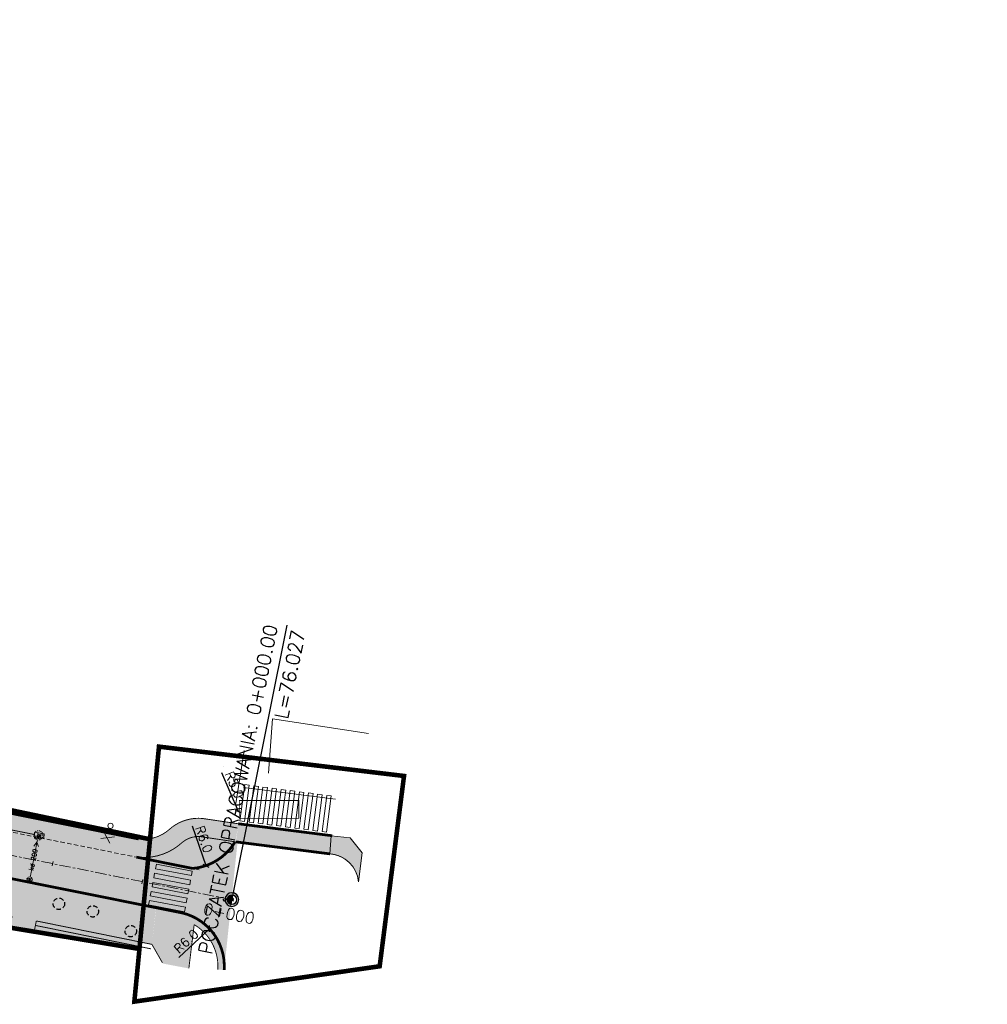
# Model space of a CAD drawing. Header units: metres. Extents: x 8462340 to 8469377, y 5710371 to 5712927.
# Tile 30 of 31: x 8468653 to 8468759, y 5712628 to 5712736. Entities that reach past the tile are written whole.
import ezdxf

# ---------------------------------------------------------------- set-up
doc = ezdxf.new("R2010")
doc.units = ezdxf.units.M
for name, pattern in [('CENTER', [2, 1.25, -0.25, 0.25, -0.25]), ('DASHDOT', [1, 0.5, -0.25, 0, -0.25]), ('DASHED', [0.75, 0.5, -0.25])]:
    doc.linetypes.add(name, pattern=pattern)
for name, color, linetype in [('C-DROGI-SYTUACJA', 7, 'Continuous'), ('C-DROGI-SYTUACJA-ETYKIETY', 7, 'Continuous'), ('GRANICA PASA', 184, 'Continuous')]:
    doc.layers.add(name, color=color, linetype=linetype)
for name, color, linetype, lineweight in [('CHODNIK PROJEKTOWANY', 252, 'Continuous', 5), ('dim', 7, 'Continuous', 5), ('ZZ krawężnik 15x30', 174, 'Continuous', 70)]:
    doc.layers.add(name, color=color, linetype=linetype, lineweight=lineweight)
doc.styles.get("Standard").update_dxf_attribs({"font": 'simplex.shx'})
doc.dimstyles.new('drogi', dxfattribs={"dimtxt": 2, "dimasz": 1, "dimexe": 0.18, "dimexo": 0.0625, "dimgap": 0.5, "dimtad": 1, "dimdec": 1, "dimzin": 0, "dimdsep": 46, "dimtxsty": 'Standard', "dimblk": 'OBLIQUE', "dimcen": 0.09, "dimaunit": 1, "dimadec": 0, "dimazin": 0, "dimtfac": 1, "dimtdec": 1, "dimtofl": 0, "dimtmove": 0, "dimatfit": 3, "dimfxl": 1, "dimtolj": 1, "dimtzin": 0, "dimarcsym": 0})

# ---------------------------------------------------------------- blocks, each defined once
blk = doc.blocks.new('kilometraz')
at = {"linetype": 'ByBlock', "lineweight": -2}
blk.add_hatch(color=0, dxfattribs=at).paths.add_polyline_path([(0, -0.5, 0.4142135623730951), (0.5, 0, 0.4142135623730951), (0, 0.5)])
at = {"color": 0, "linetype": 'ByBlock', "lineweight": -2}
blk.add_line((0, 0.5), (0, -0.5), dxfattribs=at)
blk.add_circle((0, 0), 0.5, dxfattribs=at)
blk = doc.blocks.new('kilometraz2')
at = {"linetype": 'ByBlock', "lineweight": -2}
for points in [[(0, 0.5), (0, 0.6999999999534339, 0.4142135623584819), (-0.7000000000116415, 0, 0.4142135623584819), (0, -0.6999999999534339), (0, -0.5, -0.4142135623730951), (-0.5, 0, -0.4142135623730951)], [(0, -0.5, 0.4142135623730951), (0.5, 0, 0.4142135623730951), (0, 0.5)]]:
    blk.add_hatch(color=0, dxfattribs=at).paths.add_polyline_path(points)
at = {"color": 0, "linetype": 'ByBlock', "lineweight": -2}
for p, q in [((0, 0.5), (0, 0.6999999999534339)), ((0, 0.5), (0, -0.5)), ((0, -0.5), (0, -0.6999999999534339))]:
    blk.add_line(p, q, dxfattribs=at)
for radius in [0.7, 0.5]:
    blk.add_circle((0, 0), radius, dxfattribs=at)
blk = doc.blocks.new('AeccTickCircle')
at = {"color": 0, "linetype": 'ByBlock', "lineweight": -2}
blk.add_circle((0, 0), 0.5, dxfattribs=at)
blk = doc.blocks.new('AeccTickLine')
at = {"color": 0, "linetype": 'ByBlock', "lineweight": -2}
blk.add_line((0, 1), (-3.673819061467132e-16, -1), dxfattribs=at)
blk = doc.blocks.new('_Oblique')
at = {"color": 0, "linetype": 'ByBlock', "lineweight": -2}
blk.add_line((-0.5, -0.5), (0.5, 0.5), dxfattribs=at)
blk = doc.blocks.new('*D9186')
at = {"layer": 'Defpoints', "color": 0, "lineweight": 20, "transparency": 16777216}
for p in [(8468675.40233851, 5712653.549666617), (8468677.386722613, 5712648.920711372)]:
    blk.add_point(p, dxfattribs=at)
at = {"layer": 'dim', "color": 0, "lineweight": -2, "transparency": 16777216}
blk.add_line((8468675.566767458, 5712653.166104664), (8468677.386722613, 5712648.920711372), dxfattribs=at)
at = {"layer": 'dim', "color": 0, "lineweight": -2, "transparency": 16777216, "xscale": 0.5, "yscale": 0.5, "zscale": 0.5, "rotation": 293.204301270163}
blk.add_blockref('_Oblique', (8468677.386722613, 5712648.920711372), dxfattribs=at)
at = {"layer": 'dim', "color": 0, "lineweight": 20, "transparency": 16777216, "insert": (8468676.964378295, 5712651.80941082), "char_height": 1, "attachment_point": 5, "rotation": 293.204301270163}
blk.add_mtext('\\A1;R5.0', dxfattribs=at)
blk = doc.blocks.new('skowijder')
at = {"layer": 'dim', "lineweight": 15}
for points in [[(8468459.056441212, 5712723.731146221), (8468461.28945641, 5712727.049827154), (8468460.874621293, 5712727.328954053), (8468458.641606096, 5712724.010273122)], [(8468459.891150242, 5712723.169502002), (8468462.12416544, 5712726.488182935), (8468461.709330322, 5712726.767309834), (8468459.476315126, 5712723.448628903)], [(8468460.725859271, 5712722.607857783), (8468462.95887447, 5712725.926538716), (8468462.544039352, 5712726.205665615), (8468460.311024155, 5712722.886984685)], [(8468461.560568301, 5712722.046213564), (8468463.7935835, 5712725.364894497), (8468463.378748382, 5712725.644021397), (8468461.145733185, 5712722.325340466)], [(8468462.39527733, 5712721.484569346), (8468464.628292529, 5712724.803250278), (8468464.213457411, 5712725.082377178), (8468461.980442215, 5712721.763696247)]]:
    blk.add_lwpolyline(points, close=True, dxfattribs=at)
blk = doc.blocks.new('kratka ściekowa')
at = {"layer": 'dim', "color": 1, "lineweight": 20, "flags": 128}
blk.add_lwpolyline([(8468655.061987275, 5712646.119547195), (8468655.132509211, 5712646.614548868), (8468656.172012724, 5712646.466452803), (8468656.10149079, 5712645.971451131)], close=True, dxfattribs=at)
for points in [[(8468655.479010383, 5712646.565183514), (8468655.408488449, 5712646.070181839)], [(8468655.825511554, 5712646.515818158), (8468655.754989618, 5712646.020816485)]]:
    blk.add_lwpolyline(points, dxfattribs=at)
at = {"layer": 'dim', "color": 1, "lineweight": 20}
for radius in [0.08000000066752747, 0.04000000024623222]:
    blk.add_circle((8468655.617, 5712646.293), radius, dxfattribs=at)
blk = doc.blocks.new('*D9193')
at = {"layer": 'Defpoints', "color": 0, "lineweight": 20, "transparency": 16777216}
for p in [(8468671.87366742, 5712648.673264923, 173.586), (8468673.849343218, 5712642.970131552, 173.586)]:
    blk.add_point(p, dxfattribs=at)
at = {"layer": 'dim', "color": 0, "lineweight": -2, "transparency": 16777216}
blk.add_line((8468672.345162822, 5712647.312211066), (8468673.849343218, 5712642.970131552), dxfattribs=at)
at = {"layer": 'dim', "color": 0, "lineweight": -2, "transparency": 16777216, "xscale": 0.5, "yscale": 0.5, "zscale": 0.5, "rotation": 289.1070757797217}
blk.add_blockref('_Oblique', (8468673.849343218, 5712642.970131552), dxfattribs=at)
at = {"layer": 'dim', "color": 0, "lineweight": 9, "transparency": 16777216, "insert": (8468673.642267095, 5712645.859126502), "char_height": 1, "attachment_point": 5, "rotation": 289.10707577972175}
blk.add_mtext('\\A1;R6.0', dxfattribs=at)
blk = doc.blocks.new('*D9194')
at = {"layer": 'Defpoints', "color": 0, "lineweight": 20, "transparency": 16777216}
for p in [(8468674.246365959, 5712636.064321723), (8468669.86899927, 5712631.960003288)]:
    blk.add_point(p, dxfattribs=at)
at = {"layer": 'dim', "color": 0, "lineweight": -2, "transparency": 16777216}
blk.add_line((8468670.894174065, 5712632.921230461), (8468674.246365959, 5712636.064321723), dxfattribs=at)
at = {"layer": 'dim', "color": 0, "lineweight": -2, "transparency": 16777216, "xscale": 0.5, "yscale": 0.5, "zscale": 0.5, "rotation": 43.15613157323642}
blk.add_blockref('_Oblique', (8468674.246365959, 5712636.064321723), dxfattribs=at)
at = {"layer": 'dim', "color": 0, "lineweight": 9, "transparency": 16777216, "insert": (8468671.692532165, 5712634.697901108), "char_height": 1, "attachment_point": 5, "rotation": 43.156131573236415}
blk.add_mtext('\\A1;R6.0', dxfattribs=at)

msp = doc.modelspace()

# ---------------------------------------------------------------- hatches: boundary and pattern name
at = {"layer": 'CHODNIK PROJEKTOWANY', "lineweight": 20, "true_color": 0xffffdb}
h = msp.add_hatch(color=7, dxfattribs=at)
h.dxf.hatch_style = 1
h.paths.add_polyline_path([(8468594.572748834, 5712659.472257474), (8468593.61243209, 5712660.058207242), (8468591.191337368, 5712661.633687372), (8468590.523273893, 5712660.374055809), (8468593.12269106, 5712659.302037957), (8468593.78149053, 5712659.055902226), (8468594.260376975, 5712658.883281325)])
edge = h.paths.add_edge_path()
edge.add_line((8468677.031, 5712645.57), (8468673.235142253, 5712646.14572466))
edge.add_arc((8468672.882811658, 5712643.822744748), 2.349547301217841, 81.3755769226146, 137.0998077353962)
edge.add_arc((8468666.888575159, 5712650.336450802), 6.512284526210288, 267.287702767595, 311.00763165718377, ccw=False)
edge.add_line((8468666.580408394, 5712643.831461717), (8468672.418625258, 5712642.627862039))
edge.add_arc((8468671.898337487, 5712648.529981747), 5.925007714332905, 275.0377551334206, 330.0281582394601)
h.paths.add_polyline_path([(8468667.948363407, 5712634.355162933), (8468668.408185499, 5712638.364483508), (8468669.62328283, 5712638.120533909), (8468669.147, 5712632.255)])
edge = h.paths.add_edge_path()
edge.add_line((8468669.147, 5712632.255), (8468671.988119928, 5712631.718796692))
edge.add_line((8468671.988119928, 5712631.718796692), (8468672.572527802, 5712636.519269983))
edge.add_arc((8468669.868999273, 5712631.960003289), 5.30056405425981, -3.9055065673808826, 59.33314342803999, ccw=False)
edge.add_line((8468675.157254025, 5712631.598975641), (8468675.855628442, 5712631.551297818))
edge.add_arc((8468669.839953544, 5712631.936538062), 6.027997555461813, 356.3358158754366, 441.5317284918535)
edge.add_line((8468670.727646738, 5712637.898815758), (8468669.62328283, 5712638.120533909))
edge.add_line((8468669.62328283, 5712638.120533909), (8468669.147, 5712632.255))
h.paths.add_polyline_path([(8468633.861059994, 5712645.300353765), (8468633.458912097, 5712643.309245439), (8468639.466784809, 5712642.098014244), (8468639.08024889, 5712640.172703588), (8468652.64311474, 5712637.449748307), (8468652.407035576, 5712636.273853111), (8468655.073573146, 5712635.817855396), (8468655.294338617, 5712636.917474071), (8468667.948363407, 5712634.355162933), (8468668.390349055, 5712638.36806445)])
h.paths.add_polyline_path([(8468565.012628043, 5712670.872159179), (8468565.578167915, 5712671.741118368), (8468539.487680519, 5712688.721445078), (8468489.109196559, 5712721.992936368), (8468488.38307394, 5712720.890796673)], flags=17)
h.paths.add_polyline_path([(8468597.750596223, 5712649.522492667), (8468595.592983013, 5712650.908518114), (8468595.50352369, 5712650.925391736)])
h.paths.add_polyline_path([(8468491.69090693, 5712731.136283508), (8468490.842108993, 5712729.899290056), (8468521.137173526, 5712709.855369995), (8468521.977458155, 5712711.097977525)])
h.paths.add_polyline_path([(8468487.09930944, 5712732.375613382), (8468487.948109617, 5712733.612607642), (8468485.047984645, 5712735.531399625), (8468481.517911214, 5712734.785291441), (8468482.9828429, 5712734.740257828), (8468484.216509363, 5712734.282941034)])
h.paths.add_polyline_path([(8468555.042334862, 5712687.551378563), (8468555.878555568, 5712688.793714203), (8468544.407459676, 5712696.257752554), (8468525.714839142, 5712708.625236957), (8468524.874225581, 5712707.382849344), (8468543.58863583, 5712695.000959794)])
h.paths.add_polyline_path([(8468572.11153633, 5712676.449427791), (8468572.945588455, 5712677.688499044), (8468559.639328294, 5712686.34664619), (8468558.801931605, 5712685.106105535)])
h.paths.add_polyline_path([(8468576.707118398, 5712675.240938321), (8468575.873556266, 5712674.002578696), (8468595.50662077, 5712661.233070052), (8468595.514628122, 5712661.248167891), (8468596.206636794, 5712662.552948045)])
at = {"layer": 'dim', "lineweight": 20, "true_color": 0xc7e3ff}
h = msp.add_hatch(color=254, dxfattribs=at)
h.dxf.hatch_style = 1
edge = h.paths.add_edge_path()
edge.add_line((8468677.399621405, 5712647.55163249), (8468677.107043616, 5712645.573148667))
edge.add_line((8468677.107043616, 5712645.573148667), (8468673.235142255, 5712646.14572466))
edge.add_arc((8468672.888998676, 5712643.80501562), 2.366164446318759, 81.58807670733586, 136.887307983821)
edge.add_arc((8468667.026878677, 5712650.093139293), 6.238172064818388, 262.7519880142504, 311.51540806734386, ccw=False)
edge.add_line((8468666.239842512, 5712643.904814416), (8468630.191468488, 5712651.138507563))
edge.add_line((8468630.191468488, 5712651.138507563), (8468602.654657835, 5712656.66841941))
edge.add_arc((8468606.468369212, 5712680.871067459), 24.5012768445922, 233.4825648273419, 261.045296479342, ccw=False)
edge.add_line((8468591.888458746, 5712661.179983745), (8468542.510928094, 5712693.346812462))
edge.add_line((8468542.510928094, 5712693.346812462), (8468483.151900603, 5712732.589190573))
edge.add_arc((8468482.407745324, 5712731.463562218), 1.349372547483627, 56.53122521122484, 130.8235303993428)
edge.add_line((8468481.525618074, 5712732.484668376), (8468480.953076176, 5712731.676881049))
edge.add_line((8468480.953076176, 5712731.676881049), (8468479.321369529, 5712732.833398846))
edge.add_line((8468479.321369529, 5712732.833398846), (8468480.031399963, 5712733.83516586))
edge.add_arc((8468482.416911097, 5712731.32095003), 3.465825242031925, 58.71865208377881, 133.4953160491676, ccw=False)
edge.add_line((8468484.216509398, 5712734.282941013), (8468543.58863583, 5712695.000959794))
edge.add_line((8468543.58863583, 5712695.000959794), (8468594.586435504, 5712661.810345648))
edge.add_arc((8468606.036865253, 5712679.404076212), 20.99170542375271, 236.9429381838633, 261.8137600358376)
edge.add_line((8468603.047830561, 5712658.626266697), (8468666.492171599, 5712645.888833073))
edge.add_arc((8468667.213800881, 5712649.483222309), 3.66611276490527, 258.647901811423, 315.4297223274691)
edge.add_arc((8468672.853050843, 5712643.927933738), 4.249843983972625, 81.74785082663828, 135.4297223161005, ccw=False)
edge.add_line((8468673.463029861, 5712648.133774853), (8468677.399621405, 5712647.55163249))
edge = h.paths.add_edge_path()
edge.add_line((8468690.561407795, 5712641.212938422), (8468690.93808388, 5712644.375308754))
edge.add_line((8468690.93808388, 5712644.375308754), (8468689.626, 5712646.02))
edge.add_line((8468689.626, 5712646.02), (8468687.572756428, 5712646.239359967))
edge.add_line((8468687.572756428, 5712646.239359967), (8468687.419451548, 5712644.259128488))
edge.add_arc((8468687.154973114, 5712640.842873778), 3.426477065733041, 6.200123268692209, 85.57312507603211, ccw=False)
at = {"layer": 'dim', "lineweight": 5}
h = msp.add_hatch(dxfattribs=at)
h.set_pattern_fill('GRASS', color=102, scale=0.01)
h.set_pattern_definition([(90, (0, 0), (-0.1796051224, 0.1796051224), [0.047625, -0.3115852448]), (45, (0, 0), (-0.1796051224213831, 0.1796051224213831), [0.047625, -0.206375]), (135, (0, 0), (-0.1796051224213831, -0.179605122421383), [0.047625, -0.206375])])
h.paths.add_polyline_path([(8468570.989036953, 5712674.78183812), (8468570.467854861, 5712674.007567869), (8468569.031267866, 5712673.681289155), (8468557.371745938, 5712681.268819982), (8468557.196404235, 5712682.583510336), (8468557.734162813, 5712683.408434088)])
h.paths.add_polyline_path([(8468553.97353021, 5712685.855945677), (8468553.45323589, 5712685.058121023), (8468552.03238433, 5712684.7222325), (8468523.341793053, 5712703.534876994), (8468523.237959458, 5712704.820426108), (8468523.811756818, 5712705.687683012)])
h.paths.add_polyline_path([(8468520.066847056, 5712708.165402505), (8468519.508558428, 5712707.315983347), (8468518.073939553, 5712706.959148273), (8468489.315720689, 5712726.08396658), (8468489.15814103, 5712727.445163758), (8468489.710370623, 5712728.249954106)])
edge = h.paths.add_edge_path()
edge.add_line((8468485.967569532, 5712730.726278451), (8468485.458433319, 5712729.984291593))
edge.add_line((8468485.458433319, 5712729.984291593), (8468484.089409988, 5712729.634506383))
edge.add_line((8468484.089409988, 5712729.634506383), (8468481.012502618, 5712731.696356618))
edge.add_line((8468481.012502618, 5712731.696356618), (8468481.128879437, 5712731.924918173))
edge.add_line((8468481.128879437, 5712731.924918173), (8468481.525618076, 5712732.484668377))
edge.add_arc((8468482.417844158, 5712731.318192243), 1.468582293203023, 52.52825917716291, 127.41201728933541, ccw=False)
edge.add_line((8468483.311285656, 5712732.483737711), (8468485.967569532, 5712730.726278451))
h.paths.add_polyline_path([(8468652.64311474, 5712637.449748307), (8468652.39, 5712636.188999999), (8468637.477, 5712638.827000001), (8468637.681, 5712641.776000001), (8468633.378868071, 5712642.79128941), (8468633.479614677, 5712643.293101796), (8468639.473924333, 5712642.133575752), (8468639.08024889, 5712640.172703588)])
h.paths.add_polyline_path([(8468666.656792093, 5712634.636285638), (8468666.530379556, 5712633.699199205), (8468655.072999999, 5712635.815), (8468655.294338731, 5712636.917474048)])
h.paths.add_polyline_path([(8468590.53876766, 5712660.403269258), (8468591.191337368, 5712661.633687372), (8468574.75033445, 5712672.333893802), (8468574.18908776, 5712671.500092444), (8468574.35284609, 5712670.183909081), (8468585.725360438, 5712662.899579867), (8468586.71853373, 5712662.252509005), (8468588.984155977, 5712661.087867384)])
h.paths.add_polyline_path([(8468492.578, 5712732.124), (8468491.853833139, 5712731.028500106), (8468521.989557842, 5712711.090002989), (8468522.609554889, 5712712.015975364)])
at = {"layer": 'dim', "lineweight": 20, "true_color": 0xc7e3ff}
h = msp.add_hatch(color=254, dxfattribs=at)
h.dxf.hatch_style = 1
edge = h.paths.add_edge_path()
edge.add_line((8468677.42072042, 5712646.543183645), (8468675.855628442, 5712631.551297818))
edge.add_arc((8468669.868999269, 5712631.960003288), 6.000564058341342, 356.094493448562, 441.7730511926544)
edge.add_line((8468670.72764671, 5712637.898815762), (8468602.213098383, 5712651.654171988))
edge.add_arc((8468616.305847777, 5712707.848113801), 57.93414090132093, 236.5687422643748, 255.92128736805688, ccw=False)
edge.add_line((8468584.387837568, 5712659.499325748), (8468583.664553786, 5712659.970056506))
edge.add_line((8468583.664553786, 5712659.970056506), (8468539.49519838, 5712688.716480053))
edge.add_line((8468539.49519838, 5712688.716480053), (8468489.109196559, 5712721.992936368))
edge.add_line((8468489.109196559, 5712721.992936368), (8468480.844002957, 5712726.341831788))
edge.add_line((8468480.844002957, 5712726.341831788), (8468483.276669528, 5712730.111160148))
edge.add_line((8468483.276669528, 5712730.111160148), (8468495.735415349, 5712721.883006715))
edge.add_line((8468495.735415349, 5712721.883006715), (8468541.404390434, 5712691.649977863))
edge.add_line((8468541.404390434, 5712691.649977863), (8468585.667942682, 5712662.811450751))
edge.add_arc((8468612.017163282, 5712709.091360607), 53.25515451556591, 240.3452072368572, 259.9855192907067)
edge.add_line((8468602.756248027, 5712656.647610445), (8468672.418625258, 5712642.627862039))
edge.add_arc((8468672.08776297, 5712648.203484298), 5.585430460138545, 273.395999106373, 342.7071557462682)
at = {"layer": 'dim', "lineweight": 20, "true_color": 0x9eff9e}
h = msp.add_hatch(dxfattribs=at)
h.set_pattern_fill('AR-CONC', color=81)
h.set_pattern_definition([(49.99999999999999, (0, 0), (182.184668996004, -15.93908553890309), [19.05, -209.55]), (355, (0, 0), (-35.24342142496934, 191.0568452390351), [15.24, -167.64058417]), (100.4514447, (15.182007, -1.3282535), (146.9412470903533, 175.1177519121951), [16.1900088, -178.0902446]), (46.18420000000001, (0, 50.8), (271.0790408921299, -42.04232793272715), [28.575, -314.325]), (96.63555760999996, (22.5899, 47.2965), (237.404134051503, 247.4261245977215), [24.28502314, -267.13560816]), (351.1841511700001, (0, 50.8), (237.404134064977, 247.4261245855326), [22.85996707, -251.45973192]), (21, (25.4, 38.1), (151.6143912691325, -102.2651981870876), [19.05, -209.55]), (326.0000000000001, (25.4, 38.1), (61.80202834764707, 184.1879661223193), [15.24, -167.64]), (71.45144499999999, (38.0345326, 29.5779001), (213.4164192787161, 81.92276888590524), [16.1900088, -178.0899376]), (37.50000000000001, (0, 0), (3.088603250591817, 84.55503887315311), [0, -165.608, 0, -170.18, 0, -168.275]), (7.499999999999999, (0, 0), (66.81966251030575, 100.1805748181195), [0, -97.02799999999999, 0, -161.798, 0, -64.135]), (327.5, (-56.642, 0), (135.5905951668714, -5.728743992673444), [0, -63.5, 0, -198.12, 0, -262.89]), (317.5, (-82.042, 0), (148.129181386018, 25.42649103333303), [0, -82.55, 0, -131.572, 0, -186.69])])
h.paths.add_polyline_path([(8468747.360535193, 5712672.658678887), (8468759.361504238, 5712672.639050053), (8468759.354199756, 5712668.173125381), (8468747.353230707, 5712668.192754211)])
at = {"layer": 'dim', "lineweight": 20}
h = msp.add_hatch(color=1, dxfattribs=at)
h.dxf.hatch_style = 1
h.paths.add_polyline_path([(8468687.630253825, 5712646.252781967), (8468687.362436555, 5712644.27073311), (8468677.146335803, 5712645.567735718), (8468677.399621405, 5712647.55163249)])

# ---------------------------------------------------------------- linework, layer by layer
at = {"layer": 'C-DROGI-SYTUACJA', "color": 1, "linetype": 'Continuous', "lineweight": -3}
for p, q in [((8468676.524222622, 5712639.071391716), (8468676.877776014, 5712639.424945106)), ((8468676.524222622, 5712639.424945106), (8468676.877776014, 5712639.071391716))]:
    msp.add_line(p, q, dxfattribs=at)
at = {"layer": 'C-DROGI-SYTUACJA', "color": 182, "linetype": 'CENTER', "lineweight": 15, "flags": 128}
msp.add_lwpolyline([(8468676.700999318, 5712639.248168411), (8468602.162358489, 5712654.216961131)], dxfattribs=at)
at = {"layer": 'C-DROGI-SYTUACJA', "color": 1, "linetype": 'Continuous', "lineweight": -3}
msp.add_circle((8468676.700999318, 5712639.248168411), 0.125, dxfattribs=at)
at = {"layer": 'C-DROGI-SYTUACJA-ETYKIETY', "color": 183, "linetype": 'Continuous', "lineweight": -3}
msp.add_line((8468676.824054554, 5712639.860934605), (8468682.73069634, 5712669.273713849), dxfattribs=at)
at = {"layer": 'dim', "color": 1, "lineweight": 20}
for p, q in [((8468680.687205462, 5712653.071416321), (8468681.151529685, 5712659.027276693)), ((8468681.151529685, 5712659.027276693), (8468691.639412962, 5712657.430557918)), ((8468678.040615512, 5712655.577215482), (8468677.112760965, 5712649.750334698)), ((8468675.731283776, 5712653.783340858), (8468675.733336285, 5712653.796254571)), ((8468677.958999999, 5712651.515), (8468688.047, 5712650.232000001))]:
    msp.add_line(p, q, dxfattribs=at)
at = {"layer": 'dim', "color": 1, "lineweight": 9}
for p, q in [((8468662.35062074, 5712645.932313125), (8468663.861297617, 5712646.115491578)), ((8468662.674913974, 5712646.655206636), (8468663.349307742, 5712645.445929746))]:
    msp.add_line(p, q, dxfattribs=at)
at = {"layer": 'dim', "color": 5, "lineweight": 20, "const_width": 0.1}
msp.add_lwpolyline([(8468677.51404716, 5712650.087613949), (8468684.034649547, 5712650.087613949), (8468684.034649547, 5712648.147927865), (8468677.51404716, 5712648.147927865)], close=True, dxfattribs=at)
at = {"layer": 'dim', "color": 24, "lineweight": 20, "const_width": 0.1, "flags": 128}
for points in [[(8468647.292992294, 5712647.922962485), (8468655.037589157, 5712646.385645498)], [(8468654.628445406, 5712641.696606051), (8468655.422009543, 5712645.799661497)]]:
    msp.add_lwpolyline(points, dxfattribs=at)
at = {"layer": 'dim', "color": 1, "lineweight": 9}
msp.add_lwpolyline([(8468690.561407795, 5712641.212938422), (8468690.93808388, 5712644.375308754), (8468689.626, 5712646.02), (8468687.572756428, 5712646.239359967), (8468687.419451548, 5712644.259128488, -0.3608750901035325)], format="xyb", close=True, dxfattribs=at)
at = {"layer": 'dim', "color": 24, "lineweight": 20, "flags": 128}
msp.add_lwpolyline([(8468655.043118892, 5712645.101742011), (8468655.371471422, 5712645.538358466), (8468655.528121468, 5712645.054462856)], dxfattribs=at)
at = {"layer": 'dim', "lineweight": 9}
msp.add_circle((8468663.411, 5712647.328), 0.2903079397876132, dxfattribs=at)
at = {"layer": 'dim', "linetype": 'DASHED', "lineweight": 9, "ltscale": 0.2}
for centre, radius in [((8468655.52802028, 5712646.288294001), 0.5), ((8468654.561706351, 5712641.431825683), 0.3)]:
    msp.add_circle(centre, radius, dxfattribs=at)
at = {"layer": 'GRANICA PASA', "linetype": 'DASHDOT', "lineweight": 9, "ltscale": 3, "const_width": 0.5}
msp.add_lwpolyline([(8468579.09, 5712674.047), (8468600.029, 5712660.007), (8468667.74058718, 5712645.852459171), (8468666.581, 5712633.85), (8468652.39, 5712636.188999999), (8468637.396, 5712638.801), (8468637.681, 5712641.776000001), (8468601.83, 5712649.418), (8468598.854, 5712648.806), (8468576.253669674, 5712663.400472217), (8468564.948523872, 5712670.771136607), (8468531.22, 5712692.767999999), (8468521.527874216, 5712699.244409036), (8468517.19822398, 5712702.108335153), (8468513.202774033, 5712704.771150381), (8468509.3895, 5712707.3485)], dxfattribs=at)
at = {"layer": 'GRANICA PASA', "color": 3, "linetype": 'DASHDOT', "lineweight": 40, "const_width": 0.5, "flags": 128}
msp.add_lwpolyline([(8468667.744112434, 5712645.916097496), (8468668.72, 5712655.99), (8468695.534, 5712652.78), (8468692.867823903, 5712631.958644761), (8468666.023730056, 5712628.089354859), (8468666.581, 5712633.85)], dxfattribs=at)
at = {"layer": 'ZZ krawężnik 15x30', "color": 0, "linetype": 'DASHED', "lineweight": 15, "flags": 128}
msp.add_lwpolyline([(8468673.121105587, 5712642.518063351), (8468602.654579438, 5712656.668025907, -0.08695493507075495), (8468585.682000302, 5712662.83302745), (8468541.419162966, 5712691.671088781), (8468495.708281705, 5712721.829198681), (8468483.276669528, 5712730.111160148)], format="xyb", dxfattribs=at)
at = {"layer": 'ZZ krawężnik 15x30', "color": 0, "linetype": 'DASHED', "lineweight": 30, "ltscale": 2, "const_width": 0.3, "flags": 128}
msp.add_lwpolyline([(8468670.727646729, 5712637.898815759), (8468602.213098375, 5712651.65417199, -0.08782459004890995), (8468583.66455369, 5712659.970056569), (8468539.487680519, 5712688.721445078), (8468489.109196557, 5712721.992936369), (8468480.589949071, 5712726.487839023)], format="xyb", dxfattribs=at)
msp.add_lwpolyline([(8468666.492171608, 5712645.888833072), (8468600.718857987, 5712659.093843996)], dxfattribs=at)
at = {"layer": 'ZZ krawężnik 15x30', "color": 5, "linetype": 'DASHED', "lineweight": 30, "const_width": 0.1, "flags": 128}
for points in [[(8468666.492171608, 5712645.888833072, 0.215174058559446), (8468669.825503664, 5712646.91040452, -0.2098276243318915), (8468673.463029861, 5712648.133774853), (8468677.399621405, 5712647.55163249)], [(8468666.239842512, 5712643.904814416, 0.2160405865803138), (8468671.161672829, 5712645.422136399, -0.2063610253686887), (8468673.235142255, 5712646.14572466), (8468677.107043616, 5712645.573148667)]]:
    msp.add_lwpolyline(points, format="xyb", dxfattribs=at)
at = {"layer": 'ZZ krawężnik 15x30', "color": 5, "linetype": 'DASHED', "lineweight": 30, "const_width": 0.3, "flags": 128}
for points in [[(8468677.399621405, 5712647.55163249), (8468687.684075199, 5712646.238608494)], [(8468677.146335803, 5712645.567735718), (8468687.430789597, 5712644.254711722)]]:
    msp.add_lwpolyline(points, dxfattribs=at)
at = {"layer": 'ZZ krawężnik 15x30', "color": 0, "linetype": 'DASHED', "lineweight": 30, "const_width": 0.3, "elevation": 173.586, "flags": 128}
msp.add_lwpolyline([(8468672.40779457, 5712642.661299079, 0.2405355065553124), (8468677.056751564, 5712645.580585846, 0.2671237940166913)], format="xyb", dxfattribs=at)
at = {"layer": 'ZZ krawężnik 15x30', "color": 0, "linetype": 'DASHED', "lineweight": 30, "flags": 128}
for points, const_width in [([(8468672.40779457, 5712642.661299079), (8468666.239842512, 5712643.904814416)], 0.3), ([(8468652.64311474, 5712637.449748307), (8468652.39, 5712636.188999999), (8468655.07299988, 5712635.814999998), (8468655.294338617, 5712636.917474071)], 0.1), ([(8468667.849132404, 5712633.865108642), (8468655.195107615, 5712636.42741978)], 0.1), ([(8468667.948363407, 5712634.355162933), (8468655.294338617, 5712636.917474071)], 0.1), ([(8468667.948363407, 5712634.355162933), (8468669.099953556, 5712632.337431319)], 0.1)]:
    msp.add_lwpolyline(points, dxfattribs=dict(at, const_width=const_width))
for points, const_width in [([(8468687.36808739, 5712644.26271696, -0.3651268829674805), (8468690.561407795, 5712641.212938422, -12.82886073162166)], 0.1), ([(8468675.855628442, 5712631.551297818), (8468675.855628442, 5712631.551297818, 0.3922911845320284), (8468670.72764671, 5712637.898815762, -0.3184399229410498)], 0.3), ([(8468675.157254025, 5712631.598975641, 0.283153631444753), (8468672.572527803, 5712636.519269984, 0.3922911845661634)], 0.1)]:
    msp.add_lwpolyline(points, format="xyb", dxfattribs=dict(at, const_width=const_width))
at = {"layer": 'ZZ krawężnik 15x30', "color": 0, "linetype": 'DASHED', "lineweight": 30, "const_width": 0.1, "elevation": 173.797, "flags": 128}
msp.add_lwpolyline([(8468672.572527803, 5712636.519269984), (8468671.988119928, 5712631.718796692)], dxfattribs=at)
at = {"layer": 'ZZ krawężnik 15x30', "color": 0, "linetype": 'DASHED', "lineweight": 30}
for centre in [(8468657.77, 5712638.796, 174.809), (8468661.474, 5712637.967, 174.844), (8468665.631, 5712635.802999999, 175.443)]:
    msp.add_circle(centre, 0.6249254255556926, dxfattribs=at)

# ---------------------------------------------------------------- block references
at = {"layer": 'C-DROGI-SYTUACJA-ETYKIETY', "color": 7, "linetype": 'Continuous', "lineweight": 15, "rotation": 168.6449413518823}
for name, p, xscale, yscale, zscale in [('AeccTickLine', (8468657.092481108, 5712643.185936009), 0.25, 0.25, 0.25), ('AeccTickLine', (8468666.896740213, 5712641.217052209), 0.25, 0.25, 0.25), ('kilometraz2', (8468676.700999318, 5712639.248168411), 1.071428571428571, 1.071428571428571, 1.071428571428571)]:
    msp.add_blockref(name, p, dxfattribs=dict(at, xscale=xscale, yscale=yscale, zscale=zscale))
at = {"layer": 'C-DROGI-SYTUACJA-ETYKIETY', "color": 7, "linetype": 'Continuous', "lineweight": -3, "extrusion": (2.411187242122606e-17, 1.200675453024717e-16, -1), "xscale": 1.5, "yscale": 1.5, "zscale": 1.5, "rotation": 11.35505864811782}
msp.add_blockref('AeccTickCircle', (-8468676.700999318, 5712639.248168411), dxfattribs=at)
at = {"layer": 'C-DROGI-SYTUACJA-ETYKIETY', "color": 7, "linetype": 'Continuous', "lineweight": 15, "rotation": 168.6449413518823}
msp.add_blockref('kilometraz', (8468676.700999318, 5712639.248168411), dxfattribs=at)
at = {"layer": 'dim', "lineweight": 5}
for p, rotation in [((13502233.80813991, 14601597.72271452, 161.6992433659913), 206.4752414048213), ((13502237.79837137, 14601597.20023275, 161.6992433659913), 206.4752414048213), ((13502238.79592924, 14601597.06961232, 161.6992433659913), 206.4752414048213), ((-109411.7284588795, 11259403.26385759), 293.109328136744)]:
    msp.add_blockref('skowijder', p, dxfattribs=dict(at, rotation=rotation))
at = {"layer": 'dim', "color": 1, "lineweight": 20}
msp.add_blockref('kratka ściekowa', (0, 0), dxfattribs=at)
at = {"layer": 'dim', "color": 1, "lineweight": 20, "xscale": 0.5, "yscale": 0.5, "zscale": 0.5, "rotation": 358.4083711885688}
msp.add_blockref('kratka ściekowa', (4156625.289360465, 2975035.883535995), dxfattribs=at)
at = {"layer": 'dim', "color": 24, "lineweight": 20, "xscale": 0.5, "yscale": 0.5, "zscale": 0.5, "rotation": 358.4083711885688}
msp.add_blockref('kratka ściekowa', (4156624.362928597, 2975031.256527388), dxfattribs=at)

# ---------------------------------------------------------------- texts
at = {"layer": 'C-DROGI-SYTUACJA-ETYKIETY', "color": 250, "linetype": 'Continuous', "lineweight": 30, "insert": (8468682.06865791, 5712669.087924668), "char_height": 1.5, "attachment_point": 9, "rotation": 78.64496007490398}
msp.add_mtext('{\\C7;POCZĄTEK OPRACOWANIA: 0+000.00}', dxfattribs=at)
at = {"layer": 'C-DROGI-SYTUACJA-ETYKIETY', "color": 250, "linetype": 'Continuous', "lineweight": -3, "insert": (8468683.26967973, 5712668.846736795), "char_height": 1.5, "attachment_point": 3, "rotation": 78.64496007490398}
msp.add_mtext('{\\fSimplex|b0|i0|c186|p2;\\C222;L=76.027}', dxfattribs=at)
at = {"layer": 'C-DROGI-SYTUACJA-ETYKIETY', "color": 7, "linetype": 'Continuous', "lineweight": -3, "insert": (8468676.51641646, 5712638.32901912), "char_height": 1.25, "attachment_point": 2, "rotation": 348.6449413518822}
msp.add_mtext('0+000', dxfattribs=at)
msp.add_mtext('0+000', dxfattribs=at)
at = {"layer": 'dim', "color": 24, "lineweight": 20, "insert": (8468654.470329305, 5712642.492940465), "char_height": 0.5, "attachment_point": 1, "rotation": 78.42880926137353}
msp.add_mtext_dynamic_manual_height_columns('kd 200', width=17.17134784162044, gutter_width=22.5149315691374, heights=[0], dxfattribs=at)

# ---------------------------------------------------------------- dimensions: what is measured, and where the dimension line sits
at = {"layer": 'dim', "color": 1, "lineweight": 20}
dim = msp.add_radius_dim(center=(8468675.40233851, 5712653.549666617), mpoint=(8468677.386722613, 5712648.920711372), dimstyle='drogi', override={"dimscale": 0.5}, dxfattribs=at)
dim.commit()
dim.dimension.update_dxf_attribs({"geometry": '*D9186', "text_midpoint": (8468676.275048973, 5712651.513902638), "dimtype": 164})
at = {"layer": 'dim', "lineweight": 9}
for center, mpoint, picture, middle in [((8468671.87366742, 5712648.673264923, 173.586), (8468673.849343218, 5712642.970131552, 173.586), '*D9193', (8468672.933585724, 5712645.613625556)), ((8468669.86899927, 5712631.960003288), (8468674.246365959, 5712636.064321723), '*D9194', (8468672.205523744, 5712634.150781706))]:
    dim = msp.add_radius_dim(center=center, mpoint=mpoint, dimstyle='drogi', override={"dimscale": 0.5}, dxfattribs=at)
    dim.commit()
    dim.dimension.update_dxf_attribs({"geometry": picture, "text_midpoint": middle, "dimtype": 164})

doc.saveas('drawing.dxf')
